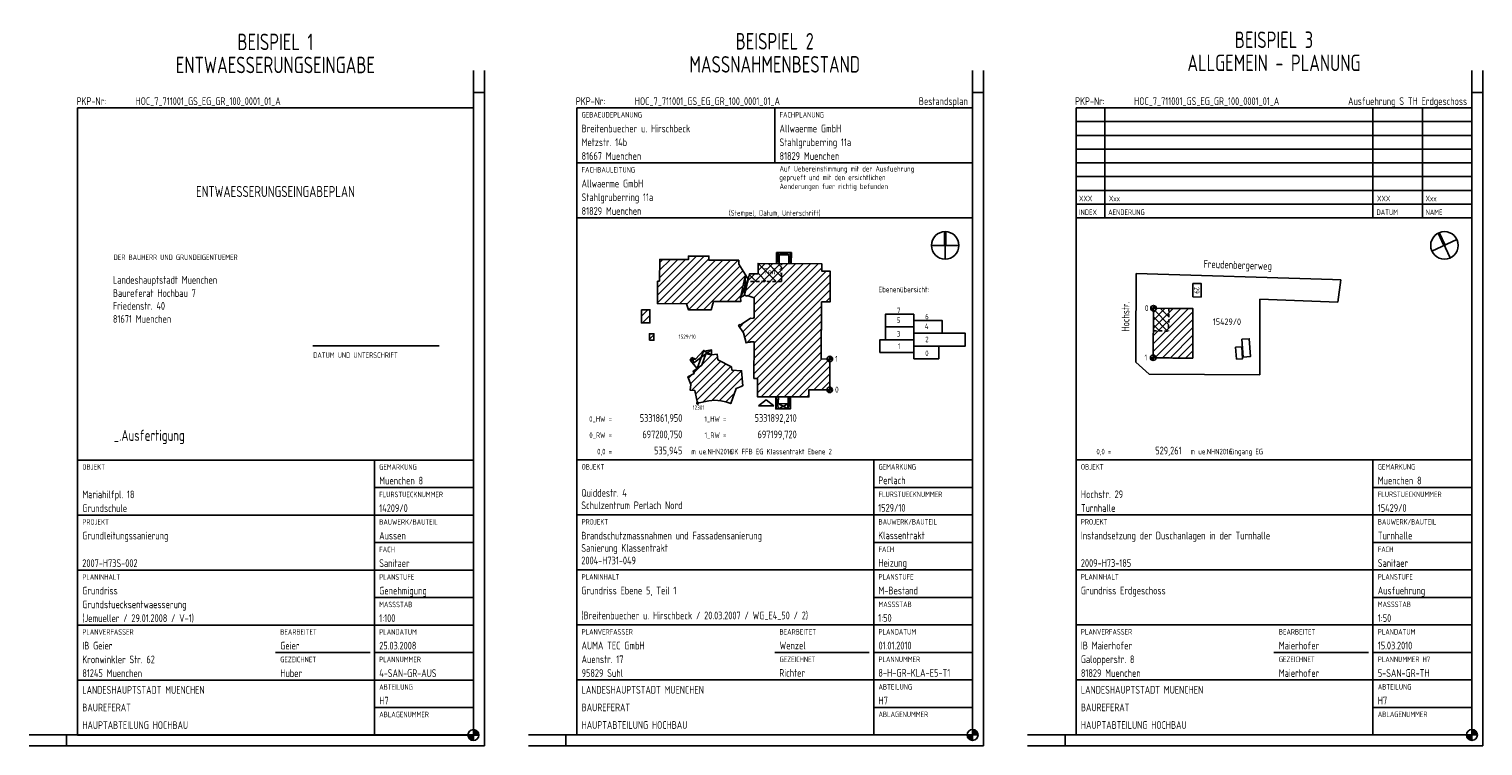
# Model space of a CAD drawing. Extents: x 5350 to 6500, y 9290 to 9979.
# Tile 1 of 5: x 5350 to 6011, y 9290 to 9616. Entities that reach past the tile are written whole.
import ezdxf
from ezdxf.enums import TextEntityAlignment as Align

# ---------------------------------------------------------------- set-up
doc = ezdxf.new("R2010")
doc.units = 0
doc.header["$LTSCALE"] = 0.5
doc.header["$MEASUREMENT"] = 0
doc.linetypes.add('ACAD_ISO01W100', pattern=[5, 3, -2])
doc.layers.get('Defpoints').update_dxf_attribs({"color": 1, "linetype": 'CONTINUOUS'})
for name, color, linetype in [('Z__T', 7, 'CONTINUOUS'), ('Z_GSF', 7, 'CONTINUOUS'), ('Z_IDX', 7, 'CONTINUOUS'), ('Z_IDX_T', 7, 'CONTINUOUS'), ('Z_LP', 255, 'CONTINUOUS'), ('Z_LP_BER', 255, 'CONTINUOUS'), ('Z_LP_EIN', 255, 'CONTINUOUS'), ('Z_MBST', 7, 'CONTINUOUS'), ('Z_MSE', 7, 'CONTINUOUS'), ('Z_RAND', 7, 'CONTINUOUS'), ('Z_REF', 7, 'CONTINUOUS'), ('Z_REFPKT', 7, 'CONTINUOUS')]:
    doc.layers.add(name, color=color, linetype=linetype)
for name, color, linetype, lineweight in [('Z_GSF_T', 253, 'CONTINUOUS', 35), ('Z_MBST_T', 253, 'CONTINUOUS', 35), ('Z_REF_T', 253, 'CONTINUOUS', 35)]:
    doc.layers.add(name, color=color, linetype=linetype, lineweight=lineweight)
doc.styles.add('ISOCP', font='isocp.shx', dxfattribs={"width": 0.8})

msp = doc.modelspace()

# ---------------------------------------------------------------- hatches: boundary and pattern name
at = {"layer": 'Defpoints'}
h = msp.add_hatch(color=256, dxfattribs=at)
h.paths.add_polyline_path([(5552.22, 9297.31), (5552.22, 9294.84), (5554.68, 9294.84, 0.414214)])
h.paths.add_polyline_path([(5552.22, 9292.37), (5552.22, 9294.84), (5549.75, 9294.84, 0.414214)])
h = msp.add_hatch(color=256, dxfattribs=at)
h.paths.add_polyline_path([(5779.22, 9297.37), (5779.22, 9294.9), (5781.68, 9294.9, 0.414214)])
h.paths.add_polyline_path([(5779.22, 9292.43), (5779.22, 9294.9), (5776.75, 9294.9, 0.414214)])
h = msp.add_hatch(color=256, dxfattribs=at)
h.paths.add_polyline_path([(6006.22, 9297.37), (6006.22, 9294.9), (6008.68, 9294.9, 0.414214)])
h.paths.add_polyline_path([(6006.22, 9292.43), (6006.22, 9294.9), (6003.75, 9294.9, 0.414214)])
at = {"layer": 'Z_LP'}
h = msp.add_hatch(color=256, dxfattribs=at)
h.paths.add_polyline_path([(5767.02, 9523.64, 0.012005), (5766.72, 9523.65), (5766.72, 9517.4), (5767.02, 9517.4)])
h.paths.add_polyline_path([(5766.72, 9523.65, 0.012005), (5766.42, 9523.64), (5766.42, 9517.4), (5766.72, 9517.4)])
h = msp.add_hatch(color=256, dxfattribs=at)
h.paths.add_polyline_path([(5991.35, 9523.18, 0.012005), (5991.08, 9523.06), (5993.72, 9517.4), (5993.99, 9517.52)])
h.paths.add_polyline_path([(5991.08, 9523.06, 0.012005), (5990.81, 9522.93), (5993.45, 9517.27), (5993.72, 9517.4)])
h = msp.add_hatch(dxfattribs=at)
h.set_pattern_fill('ANSI31', color=256, scale=0.77, style=0)
h.set_pattern_definition([(45, (5640.4524, 9305.6492), (-1.7287, 1.7287), [])])
h.paths.add_polyline_path([(5679.75, 9456.96), (5679.75, 9456.93), (5679.81, 9456.93), (5681.31, 9456.92), (5681.42, 9456.91), (5681.42, 9456.63), (5681.38, 9448.63), (5681.38, 9448.61), (5681.44, 9448.61), (5704.76, 9448.49), (5704.78, 9448.49), (5704.78, 9448.53), (5704.8, 9451.81), (5704.89, 9451.81), (5714.23, 9451.74), (5714.23, 9452.01), (5714.29, 9465.62), (5714.29, 9465.74), (5714.23, 9465.74), (5710.49, 9465.76), (5710.41, 9465.76), (5710.42, 9467.43), (5710.55, 9491.7), (5710.61, 9491.7), (5714.41, 9491.69), (5714.43, 9491.69), (5714.43, 9491.72), (5714.5, 9505.45), (5714.5, 9505.67), (5714.33, 9505.67), (5711.05, 9505.68), (5710.61, 9505.68), (5710.61, 9506.15), (5710.64, 9508.96), (5710.64, 9509.01), (5710.45, 9509.01), (5681.83, 9509.17), (5681.7, 9509.17), (5681.7, 9508.49), (5681.67, 9504.39), (5681.23, 9504.39), (5677.69, 9504.41), (5677.69, 9504.41), (5677.68, 9504.38), (5675.54, 9494.73), (5676.71, 9494.36), (5676.77, 9494.56), (5676.97, 9494.5), (5679.93, 9493.56), (5679.95, 9493.55), (5679.95, 9493.53), (5679.9, 9484.57), (5679.91, 9484.44), (5679.9, 9484.44), (5679.47, 9484.43), (5679.47, 9484.24), (5679.47, 9484.23), (5679.44, 9484.23), (5678.29, 9484.25), (5673.57, 9481.21), (5673.55, 9481.2), (5673.54, 9481.22), (5673.43, 9481.38), (5672.83, 9480.99), (5674.98, 9477.65), (5676.19, 9473.03), (5677.55, 9473.35), (5678.19, 9473.35), (5678.19, 9473.58), (5678.48, 9473.58), (5679.84, 9473.56), (5679.84, 9473.52)])
h.paths.add_polyline_path([(5669.56, 9462.15), (5669.8, 9460.7), (5674.15, 9460.39), (5674.69, 9453.58), (5671.63, 9452.37), (5669.2, 9445.5), (5666.94, 9446.3), (5664.8, 9446.79), (5662.04, 9446.98), (5659.32, 9446.72), (5654.17, 9445.67), (5652.98, 9451.39), (5650.77, 9451.6), (5651.06, 9454.15), (5649.76, 9457.69), (5649.98, 9457.8), (5652.66, 9459.17), (5652.17, 9460.24), (5653.98, 9461.5), (5656.11, 9462.98), (5657.91, 9468.16), (5660.42, 9467.59), (5663.04, 9467.98), (5663.42, 9465.39)])
h.paths.add_polyline_path([(5636.88, 9501.07), (5636.94, 9511.02), (5650.01, 9510.94), (5650.02, 9512.55), (5659.34, 9512.53), (5659.33, 9510.73), (5672.86, 9510.62), (5672.85, 9508.86), (5675.95, 9504.01), (5673.69, 9493.75), (5673.75, 9491.83), (5661.46, 9491.87), (5660.29, 9488.05), (5650.08, 9488.1), (5649.17, 9490.87), (5635.9, 9490.96), (5635.95, 9501.08)])
h = msp.add_hatch(dxfattribs=at)
h.set_pattern_fill('ANSI31', color=256, scale=20, style=0)
h.set_pattern_definition([(45, (3550.5156, 10164.781), (-1.767767, 1.767767), [])])
h.paths.add_polyline_path([(5628.8, 9488.16), (5628.67, 9488.03), (5628.63, 9482.16), (5632.32, 9482.14), (5632.45, 9482.26), (5632.48, 9488.14)])
h = msp.add_hatch(dxfattribs=at)
h.set_pattern_fill('ANSI31', color=256, scale=20, style=0)
h.set_pattern_definition([(45, (-121.7426, 0.0558), (-1.76776695, 1.76776695), [])])
h.paths.add_polyline_path([(5868.99, 9488.77), (5861.43, 9488.83), (5861.29, 9466.33), (5868.74, 9466.21), (5870.26, 9466.18), (5871.57, 9466.16), (5879.28, 9466.2), (5879.39, 9488.7), (5871.86, 9488.75), (5870.45, 9488.76)])
at = {"layer": 'Z_LP_BER'}
h = msp.add_hatch(dxfattribs=at)
h.set_pattern_fill('ANSI31', color=256, angle=90, style=0)
h.set_pattern_definition([(135, (5779.217, 9294.898), (-2.245064, -2.245064), [])])
h.paths.add_polyline_path([(5692.34, 9509.11), (5681.83, 9509.17), (5681.7, 9509.17), (5681.7, 9508.49), (5681.67, 9504.39), (5681.23, 9504.39), (5677.81, 9504.41), (5677.65, 9504.25), (5676.94, 9501.05), (5692.29, 9500.96)])
h.paths.add_polyline_path([(5683.96, 9503.68), (5691.25, 9503.68), (5691.25, 9507.44), (5683.96, 9507.44)], flags=24)
h = msp.add_hatch(dxfattribs=at)
h.set_pattern_fill('ANSI31', color=256, scale=20, angle=90, style=0)
h.set_pattern_definition([(135, (-121.7426, 0.0558), (-1.76776695, -1.76776695), [])])
h.paths.add_polyline_path([(5861.37, 9478.55), (5868.28, 9478.44), (5868.45, 9488.77), (5862.67, 9488.82, -0.413657), (5861.42, 9487.58)])
at = {"layer": 'Z_REFPKT'}
h = msp.add_hatch(color=256, dxfattribs=at)
h.paths.add_polyline_path([(5861.43, 9490.07), (5861.43, 9488.83), (5862.67, 9488.83, 0.414214)])
h.paths.add_polyline_path([(5860.18, 9488.83, 0.414214), (5861.43, 9487.58), (5861.43, 9488.83)])
h = msp.add_hatch(color=256, dxfattribs=at)
h.paths.add_polyline_path([(5714.29, 9466.98), (5714.29, 9465.74), (5715.54, 9465.74, 0.414214)])
h.paths.add_polyline_path([(5713.04, 9465.74, 0.414214), (5714.29, 9464.49), (5714.29, 9465.74)])
h = msp.add_hatch(color=256, dxfattribs=at)
h.paths.add_polyline_path([(5861.29, 9467.57), (5861.29, 9466.33), (5862.54, 9466.33, 0.414214)])
h.paths.add_polyline_path([(5860.05, 9466.33, 0.414214), (5861.29, 9465.08), (5861.29, 9466.33)])
h = msp.add_hatch(color=256, dxfattribs=at)
h.paths.add_polyline_path([(5714.23, 9452.99), (5714.23, 9451.74), (5715.47, 9451.74, 0.414214)])
h.paths.add_polyline_path([(5712.98, 9451.74, 0.414214), (5714.23, 9450.5), (5714.23, 9451.74)])

# ---------------------------------------------------------------- linework, layer by layer
at = {"layer": 'Defpoints'}
for p, q in [((5549.75, 9294.84), (5554.68, 9294.84)), ((5552.22, 9297.31), (5552.22, 9292.37)), ((5776.75, 9294.9), (5781.68, 9294.9)), ((5779.22, 9297.37), (5779.22, 9292.43)), ((6003.75, 9294.9), (6008.68, 9294.9)), ((6006.22, 9297.37), (6006.22, 9292.43))]:
    msp.add_line(p, q, dxfattribs=at)
for centre in [(5552.22, 9294.84), (5779.22, 9294.9), (6006.22, 9294.9)]:
    msp.add_circle(centre, 2.47, dxfattribs=at)
at = {"layer": 'Z_GSF'}
for p, q in [((5599.22, 9419.9), (5599.22, 9529.9)), ((5779.22, 9529.9), (5779.22, 9419.9)), ((5826.22, 9419.9), (5826.22, 9529.9)), ((6006.22, 9529.9), (6006.22, 9419.9)), ((5372.22, 9294.84), (5372.22, 9419.84)), ((5552.22, 9419.84), (5372.22, 9419.84)), ((5507.22, 9419.84), (5507.22, 9294.84)), ((5552.22, 9419.84), (5552.22, 9294.84)), ((5599.22, 9294.9), (5599.22, 9419.9)), ((5779.22, 9419.9), (5599.22, 9419.9)), ((5734.22, 9419.9), (5734.22, 9294.9)), ((5779.22, 9419.9), (5779.22, 9294.9)), ((6006.22, 9419.9), (5826.22, 9419.9)), ((5826.22, 9294.9), (5826.22, 9419.9)), ((5961.22, 9419.9), (5961.22, 9294.9)), ((6006.22, 9419.9), (6006.22, 9294.9)), ((5552.22, 9407.34), (5507.22, 9407.34)), ((5779.22, 9407.4), (5734.22, 9407.4)), ((6006.22, 9407.4), (5961.22, 9407.4)), ((5552.22, 9394.84), (5372.22, 9394.84)), ((5779.22, 9394.9), (5599.22, 9394.9)), ((6006.22, 9394.9), (5826.22, 9394.9)), ((5552.22, 9382.34), (5507.22, 9382.34)), ((5779.22, 9382.4), (5734.22, 9382.4)), ((6006.22, 9382.4), (5961.22, 9382.4)), ((5552.22, 9369.84), (5372.22, 9369.84)), ((5779.22, 9369.9), (5599.22, 9369.9)), ((6006.22, 9369.9), (5826.22, 9369.9)), ((5552.22, 9357.34), (5507.22, 9357.34)), ((5779.22, 9357.4), (5734.22, 9357.4)), ((6006.22, 9357.4), (5961.22, 9357.4)), ((5552.22, 9344.84), (5372.22, 9344.84)), ((5779.22, 9344.9), (5599.22, 9344.9)), ((6006.22, 9344.9), (5826.22, 9344.9)), ((5462.22, 9332.34), (5505.22, 9332.34)), ((5552.22, 9332.34), (5507.22, 9332.34)), ((5689.22, 9332.4), (5732.22, 9332.4)), ((5779.22, 9332.4), (5734.22, 9332.4)), ((5916.22, 9332.4), (5959.22, 9332.4)), ((6006.22, 9332.4), (5961.22, 9332.4)), ((5552.22, 9319.84), (5372.22, 9319.84)), ((5779.22, 9319.9), (5599.22, 9319.9)), ((6006.22, 9319.9), (5826.22, 9319.9)), ((5552.22, 9307.34), (5507.22, 9307.34)), ((5779.22, 9307.4), (5734.22, 9307.4)), ((6006.22, 9307.4), (5961.22, 9307.4)), ((5552.22, 9294.84), (5372.22, 9294.84)), ((5779.22, 9294.9), (5599.22, 9294.9)), ((6006.22, 9294.9), (5826.22, 9294.9))]:
    msp.add_line(p, q, dxfattribs=at)
at = {"layer": 'Z_IDX'}
for p, q in [((5826.22, 9579.9), (6006.22, 9579.9)), ((5826.22, 9529.9), (5826.22, 9579.9)), ((5839.39, 9529.9), (5839.39, 9579.9)), ((5961.22, 9529.9), (5961.22, 9579.9)), ((5983.72, 9529.9), (5983.72, 9579.9)), ((6006.22, 9529.9), (6006.22, 9579.9)), ((5826.22, 9573.65), (6006.22, 9573.65)), ((5826.22, 9567.4), (6006.22, 9567.4)), ((5826.22, 9561.15), (6006.22, 9561.15)), ((5826.22, 9554.9), (6006.22, 9554.9)), ((5826.22, 9548.65), (6006.22, 9548.65)), ((5826.22, 9542.4), (6006.22, 9542.4)), ((5826.22, 9536.15), (6006.22, 9536.15)), ((5826.22, 9529.9), (6006.22, 9529.9))]:
    msp.add_line(p, q, dxfattribs=at)
at = {"layer": 'Z_LP'}
for p, q in [((5766.42, 9523.64), (5766.42, 9517.4)), ((5766.72, 9523.65), (5766.72, 9511.15)), ((5767.02, 9523.64), (5767.02, 9517.4)), ((5999.38, 9520.04), (5988.05, 9514.76)), ((5990.91, 9522.98), (5993.44, 9517.28)), ((5991.08, 9523.06), (5996.36, 9511.73)), ((5991.35, 9523.18), (5993.99, 9517.52)), ((5690.04, 9509.13), (5690.08, 9514.15)), ((5691.26, 9513.08), (5690.04, 9509.13)), ((5690.08, 9514.15), (5696.8, 9514.12)), ((5695.63, 9513.06), (5690.08, 9514.15)), ((5690.08, 9514.15), (5691.26, 9513.08)), ((5691.22, 9509.12), (5690.08, 9514.15)), ((5691.26, 9513.08), (5691.22, 9509.12)), ((5691.26, 9513.08), (5691.25, 9512.8)), ((5691.26, 9513.08), (5696.8, 9514.12)), ((5696.8, 9514.12), (5695.6, 9509.1)), ((5695.6, 9509.1), (5695.63, 9512.78)), ((5695.63, 9512.78), (5696.8, 9514.12)), ((5695.63, 9512.78), (5695.63, 9513.06)), ((5696.77, 9509.09), (5695.63, 9512.78)), ((5696.8, 9514.12), (5696.77, 9509.09)), ((5772.97, 9517.4), (5760.47, 9517.4)), ((5659.1, 9510.73), (5659.33, 9510.73)), ((5659.33, 9510.73), (5659.1, 9510.73)), ((5673.69, 9493.75), (5675.95, 9504.01)), ((5673.69, 9493.75), (5677.17, 9502.1)), ((5675.95, 9504.01), (5675.51, 9494.73)), ((5677.17, 9502.1), (5675.51, 9494.73)), ((5675.95, 9504.01), (5677.17, 9502.1)), ((5675.51, 9494.73), (5673.69, 9493.75)), ((5628.8, 9488.16), (5628.67, 9488.03)), ((5632.32, 9482.14), (5632.45, 9482.26)), ((5632.26, 9474.73), (5634.29, 9476.76)), ((5650.83, 9465.27), (5651.52, 9466.4)), ((5650.83, 9465.27), (5653.24, 9465.68)), ((5651.52, 9466.4), (5653.24, 9465.68)), ((5652.39, 9464.06), (5651.52, 9466.4)), ((5657.91, 9468.16), (5652.39, 9464.06)), ((5653.24, 9465.68), (5656.97, 9469.79)), ((5653.98, 9461.5), (5656.97, 9469.79)), ((5656.97, 9469.79), (5657.22, 9469.37)), ((5657.22, 9469.37), (5660.55, 9469.94)), ((5657.22, 9469.37), (5660.42, 9467.59)), ((5660.55, 9469.94), (5657.91, 9468.16)), ((5660.55, 9469.94), (5660.42, 9467.59)), ((5653.98, 9461.5), (5650.83, 9465.27)), ((5652.48, 9460.45), (5652.2, 9460.18)), ((5656.11, 9462.98), (5653.98, 9461.5)), ((5690.88, 9448.56), (5689.67, 9443.07)), ((5689.72, 9448.57), (5690.89, 9443.06)), ((5696.45, 9448.53), (5695.23, 9443.03)), ((5696.4, 9443.03), (5695.27, 9448.53)), ((5690.86, 9445.48), (5695.23, 9443.03)), ((5690.86, 9445.48), (5690.91, 9445.48)), ((5690.89, 9443.06), (5695.22, 9445.45))]:
    msp.add_line(p, q, dxfattribs=at)
for points in [[(5636.88, 9501.07), (5636.94, 9511.02), (5650.01, 9510.94), (5650.02, 9512.55), (5659.34, 9512.53), (5659.33, 9510.73), (5672.86, 9510.62), (5672.85, 9508.86), (5675.95, 9504.01), (5673.69, 9493.75), (5673.75, 9491.83), (5661.46, 9491.87), (5660.29, 9488.05), (5650.08, 9488.1), (5649.17, 9490.87), (5635.9, 9490.96), (5635.95, 9501.08), (5636.88, 9501.07)], [(5695.63, 9512.78), (5695.63, 9513.06), (5691.26, 9513.08)], [(5853.4, 9470.88), (5853.61, 9504.68)], [(5853.4, 9470.88), (5853.61, 9504.68)], [(5853.61, 9504.68), (5942.83, 9501.9)], [(5853.61, 9504.68), (5942.83, 9501.9)], [(5879.31, 9493.95), (5883.04, 9493.93), (5883.12, 9500.04), (5879.35, 9500.04), (5879.31, 9493.95)], [(5942.83, 9501.9), (5946.54, 9501.79)], [(5942.83, 9501.9), (5946.54, 9501.79)], [(5946.54, 9501.79), (5945.26, 9491.62)], [(5946.54, 9501.79), (5945.26, 9491.62)], [(5909.83, 9492.96), (5909.83, 9458.53)], [(5909.83, 9492.96), (5909.83, 9458.53)], [(5909.83, 9492.96), (5945.26, 9491.62)], [(5909.83, 9492.96), (5945.26, 9491.62)], [(5628.67, 9488.17), (5632.48, 9488.14), (5632.45, 9482.14), (5628.63, 9482.16), (5628.67, 9488.17)], [(5861.29, 9466.33), (5868.74, 9466.21), (5870.26, 9466.18), (5871.57, 9466.16), (5879.28, 9466.2), (5879.39, 9488.7), (5871.86, 9488.75), (5870.45, 9488.76), (5868.99, 9488.77), (5861.43, 9488.83), (5861.29, 9466.33)], [(5632.26, 9474.3), (5632.28, 9477.21), (5634.3, 9477.2), (5634.28, 9474.29), (5632.26, 9474.3)], [(5902.26, 9466.61), (5905.54, 9466.84), (5904.95, 9474.96), (5901.68, 9474.72), (5902.26, 9466.61)], [(5669.56, 9462.15), (5669.8, 9460.7), (5674.15, 9460.39), (5674.69, 9453.58), (5671.63, 9452.37), (5669.2, 9445.5), (5666.94, 9446.3), (5664.8, 9446.79), (5662.04, 9446.98), (5659.32, 9446.72), (5654.17, 9445.67), (5652.98, 9451.39), (5650.77, 9451.6), (5651.06, 9454.15), (5649.76, 9457.69), (5649.98, 9457.8), (5652.66, 9459.17), (5652.17, 9460.24), (5653.98, 9461.5), (5656.11, 9462.98), (5657.91, 9468.16), (5660.42, 9467.59), (5663.04, 9467.98), (5663.42, 9465.39), (5669.56, 9462.15)], [(5853.43, 9464.28), (5853.4, 9470.88)], [(5853.43, 9464.28), (5853.4, 9470.88)], [(5899.19, 9465.69), (5901.95, 9465.89), (5901.55, 9471.33), (5898.79, 9471.13), (5899.19, 9465.69)], [(5859.5, 9458.85), (5853.43, 9464.28)], [(5859.5, 9458.85), (5853.43, 9464.28)], [(5859.5, 9458.85), (5909.83, 9458.53)], [(5859.5, 9458.85), (5909.83, 9458.53)], [(5689.72, 9448.57), (5689.67, 9443.07), (5694.97, 9443.04), (5696.4, 9443.03), (5696.43, 9447.8), (5696.45, 9448.53)], [(5690.88, 9448.56), (5690.86, 9445.48), (5695.22, 9445.45)], [(5695.27, 9448.53), (5695.27, 9447.83), (5695.23, 9443.03)]]:
    msp.add_lwpolyline(points, dxfattribs=at)
for points in [[(5681.42, 9456.92), (5681.38, 9448.61), (5704.78, 9448.49), (5704.8, 9451.81), (5714.23, 9451.74), (5714.29, 9465.74), (5710.41, 9465.76), (5710.55, 9491.7), (5714.43, 9491.69), (5714.5, 9505.67), (5710.61, 9505.68), (5710.64, 9509.01), (5681.7, 9509.17), (5681.67, 9504.39), (5677.69, 9504.41), (5675.54, 9494.73), (5676.71, 9494.36), (5676.77, 9494.56), (5679.95, 9493.55), (5679.9, 9484.44), (5679.47, 9484.43), (5679.47, 9484.23), (5678.29, 9484.25), (5673.55, 9481.2), (5673.43, 9481.38), (5672.83, 9480.99), (5674.98, 9477.65), (5676.19, 9473.03), (5677.55, 9473.35), (5678.19, 9473.35), (5678.19, 9473.58), (5679.84, 9473.56), (5679.75, 9456.93)], [(5739.59, 9480.3), (5752.46, 9480.3), (5752.46, 9486.13), (5739.59, 9486.13)], [(5739.59, 9474.48), (5752.46, 9474.48), (5752.46, 9480.3), (5739.59, 9480.3)], [(5752.46, 9477.49), (5765.32, 9477.49), (5765.32, 9483.32), (5752.46, 9483.32)], [(5737.06, 9468.65), (5752.46, 9468.65), (5752.46, 9474.48), (5737.06, 9474.48)], [(5752.46, 9471.66), (5775.85, 9471.66), (5775.85, 9477.49), (5752.46, 9477.49)], [(5752.46, 9465.84), (5763.77, 9465.84), (5763.77, 9471.66), (5752.46, 9471.66)]]:
    msp.add_lwpolyline(points, close=True, dxfattribs=at)
for centre, radius in [((5766.72, 9517.4), 6.25), ((5993.72, 9517.4), 6.25), ((5654.17, 9445.67), 0.396)]:
    msp.add_circle(centre, radius, dxfattribs=at)
at = {"layer": 'Z_LP_BER', "linetype": 'ACAD_ISO01W100'}
for p, q in [((5692.29, 9500.96), (5692.34, 9509.11)), ((5692.29, 9500.96), (5676.94, 9501.05)), ((5868.45, 9488.77), (5868.28, 9478.44)), ((5861.37, 9478.55), (5868.28, 9478.44))]:
    msp.add_line(p, q, dxfattribs=at)
at = {"layer": 'Z_LP_BER'}
msp.add_line((5868.45, 9488.77), (5868.45, 9488.77), dxfattribs=at)
at = {"layer": 'Z_LP_EIN'}
for p, q in [((5685.31, 9447.24), (5681.83, 9444.51)), ((5685.31, 9447.24), (5688.8, 9444.51)), ((5681.83, 9444.51), (5688.8, 9444.51))]:
    msp.add_line(p, q, dxfattribs=at)
at = {"layer": 'Z_MBST'}
for p, q in [((5599.22, 9579.9), (5779.22, 9579.9)), ((5599.22, 9529.9), (5599.22, 9579.9)), ((5689.22, 9554.9), (5689.22, 9579.9)), ((5779.22, 9529.9), (5779.22, 9579.9)), ((5599.22, 9554.9), (5779.22, 9554.9)), ((5599.22, 9529.9), (5779.22, 9529.9))]:
    msp.add_line(p, q, dxfattribs=at)
at = {"layer": 'Z_MSE'}
for p, q in [((5552.22, 9579.84), (5372.22, 9579.84)), ((5372.22, 9419.84), (5372.22, 9579.84)), ((5552.22, 9419.84), (5552.22, 9579.84)), ((5479.3, 9471.69), (5536.72, 9471.69))]:
    msp.add_line(p, q, dxfattribs=at)
at = {"layer": 'Z_RAND'}
for p, q in [((5552.22, 9596.9), (5552.22, 9294.9)), ((5557.22, 9596.9), (5557.22, 9289.9)), ((5779.22, 9596.9), (5779.22, 9294.9)), ((5784.22, 9596.9), (5784.22, 9289.9)), ((6006.22, 9596.9), (6006.22, 9294.9)), ((6011.22, 9596.9), (6011.22, 9289.9)), ((5557.22, 9586.9), (5552.22, 9586.9)), ((5784.22, 9586.9), (5779.22, 9586.9)), ((6011.22, 9586.9), (6006.22, 9586.9)), ((5552.22, 9294.9), (5350.22, 9294.9)), ((5367.22, 9294.9), (5367.22, 9289.9)), ((5779.22, 9294.9), (5577.22, 9294.9)), ((5594.22, 9294.9), (5594.22, 9289.9)), ((6006.22, 9294.9), (5804.22, 9294.9)), ((5821.22, 9294.9), (5821.22, 9289.9)), ((5557.22, 9289.9), (5350.22, 9289.9)), ((5784.22, 9289.9), (5577.22, 9289.9)), ((6011.22, 9289.9), (5804.22, 9289.9))]:
    msp.add_line(p, q, dxfattribs=at)
at = {"layer": 'Z_REFPKT'}
for p, q in [((5860.18, 9488.83), (5862.67, 9488.83)), ((5861.43, 9490.07), (5861.43, 9487.58)), ((5713.04, 9465.74), (5715.54, 9465.74)), ((5714.29, 9466.98), (5714.29, 9464.49)), ((5860.05, 9466.33), (5862.54, 9466.33)), ((5861.29, 9467.57), (5861.29, 9465.08)), ((5714.23, 9452.99), (5714.23, 9450.5)), ((5712.98, 9451.74), (5715.47, 9451.74))]:
    msp.add_line(p, q, dxfattribs=at)
for centre in [(5861.43, 9488.83), (5714.29, 9465.74), (5861.29, 9466.33), (5714.23, 9451.74)]:
    msp.add_circle(centre, 1.25, dxfattribs=at)

# ---------------------------------------------------------------- texts
at = {"layer": 'Z__T', "style": 'ISOCP', "width": 0.8}
for s, p in [('BEISPIEL 1', (5462.22, 9609.89)), ('BEISPIEL 2', (5689.22, 9610.18)), ('BEISPIEL 3', (5916.22, 9610.85)), ('MASSNAHMENBESTAND', (5689.22, 9599.68)), ('ALLGEMEIN - PLANUNG', (5916.22, 9600.35)), ('ENTWAESSERUNGSEINGABE', (5462.22, 9599.4))]:
    msp.add_text(s, height=7.5, dxfattribs=at).set_placement(p, align=Align.MIDDLE)
at = {"layer": 'Z_GSF', "style": 'ISOCP', "width": 0.8}
for s, height, p in [('PKP-Nr:', 3.5, (5385.25, 9581.2)), ('PKP-Nr:', 3.5, (5612.25, 9581.2)), ('PKP-Nr:', 3.5, (5839.25, 9581.2)), ('0,0 =', 2.5, (5615.22, 9422.43)), ('0,0 =', 2.5, (5842.22, 9422.43))]:
    msp.add_text(s, height=height, dxfattribs=at).set_placement(p, align=Align.RIGHT)
for s, height, p in [('m ue.NHN2016', 2.5, (5651.31, 9422.43)), ('OK FFB EG Klassentrakt Ebene 2', 2.5, (5668.96, 9422.43)), ('m ue.NHN2016', 2.5, (5878.31, 9422.43)), ('Eingang EG', 2.5, (5895.96, 9422.43)), ('OBJEKT', 2.5, (5374.42, 9415.44)), ('GEMARKUNG', 2.5, (5509.42, 9415.44)), ('OBJEKT', 2.5, (5601.42, 9415.5)), ('GEMARKUNG', 2.5, (5736.42, 9415.5)), ('OBJEKT', 2.5, (5828.42, 9415.5)), ('GEMARKUNG', 2.5, (5963.42, 9415.5)), ('FLURSTUECKNUMMER', 2.5, (5509.42, 9402.94)), ('FLURSTUECKNUMMER', 2.5, (5736.42, 9403)), ('FLURSTUECKNUMMER', 2.5, (5963.42, 9403)), ('PROJEKT', 2.5, (5374.42, 9390.44)), ('BAUWERK/BAUTEIL', 2.5, (5509.42, 9390.44)), ('PROJEKT', 2.5, (5601.42, 9390.5)), ('BAUWERK/BAUTEIL', 2.5, (5736.42, 9390.5)), ('PROJEKT', 2.5, (5828.42, 9390.5)), ('BAUWERK/BAUTEIL', 2.5, (5963.42, 9390.5)), ('FACH', 2.5, (5509.42, 9377.94)), ('FACH', 2.5, (5736.42, 9378)), ('FACH', 2.5, (5963.42, 9378)), ('PLANINHALT', 2.5, (5374.42, 9365.44)), ('PLANSTUFE', 2.5, (5509.42, 9365.44)), ('PLANINHALT', 2.5, (5601.42, 9365.5)), ('PLANSTUFE', 2.5, (5736.42, 9365.5)), ('PLANINHALT', 2.5, (5828.42, 9365.5)), ('PLANSTUFE', 2.5, (5963.42, 9365.5)), ('MASSSTAB', 2.5, (5509.42, 9352.94)), ('MASSSTAB', 2.5, (5736.42, 9353)), ('MASSSTAB', 2.5, (5963.42, 9353)), ('PLANVERFASSER', 2.5, (5374.42, 9340.44)), ('BEARBEITET', 2.5, (5464.42, 9340.44)), ('PLANDATUM', 2.5, (5509.42, 9340.44)), ('PLANVERFASSER', 2.5, (5601.42, 9340.5)), ('BEARBEITET', 2.5, (5691.42, 9340.5)), ('PLANDATUM', 2.5, (5736.42, 9340.5)), ('PLANVERFASSER', 2.5, (5828.42, 9340.5)), ('BEARBEITET', 2.5, (5918.42, 9340.5)), ('PLANDATUM', 2.5, (5963.42, 9340.5)), ('GEZEICHNET', 2.5, (5464.42, 9327.94)), ('PLANNUMMER', 2.5, (5509.42, 9327.94)), ('GEZEICHNET', 2.5, (5691.42, 9328)), ('PLANNUMMER', 2.5, (5736.42, 9328)), ('GEZEICHNET', 2.5, (5918.42, 9328)), ('PLANNUMMER H7', 2.5, (5963.42, 9328)), ('LANDESHAUPTSTADT MUENCHEN', 3.5, (5374.42, 9313.59)), ('ABTEILUNG', 2.5, (5509.42, 9315.44)), ('LANDESHAUPTSTADT MUENCHEN', 3.5, (5601.42, 9313.65)), ('ABTEILUNG', 2.5, (5736.42, 9315.5)), ('LANDESHAUPTSTADT MUENCHEN', 3.5, (5828.42, 9313.65)), ('ABTEILUNG', 2.5, (5963.42, 9315.5)), ('BAUREFERAT', 3.5, (5374.42, 9305.59)), ('BAUREFERAT', 3.5, (5601.42, 9305.65)), ('BAUREFERAT', 3.5, (5828.42, 9305.65)), ('HAUPTABTEILUNG HOCHBAU', 3.5, (5374.42, 9297.59)), ('ABLAGENUMMER', 2.5, (5509.42, 9302.94)), ('HAUPTABTEILUNG HOCHBAU', 3.5, (5601.42, 9297.65)), ('ABLAGENUMMER', 2.5, (5736.42, 9303)), ('HAUPTABTEILUNG HOCHBAU', 3.5, (5828.42, 9297.65)), ('ABLAGENUMMER', 2.5, (5963.42, 9303))]:
    msp.add_text(s, height=height, dxfattribs=at).set_placement(p)
at = {"layer": 'Z_GSF_T', "style": 'ISOCP', "width": 0.8}
for s, p in [('HOC_7_711001_GS_EG_GR_100_0001_01_A', (5464.61, 9581.2)), ('HOC_7_711001_GS_EG_GR_100_0001_01_A', (5691.61, 9581.2)), ('Bestandsplan', (5777.03, 9581.2)), ('HOC_7_711001_GS_EG_GR_100_0001_01_A', (5918.61, 9581.2)), ('Ausfuehrung S TH Erdgeschoss', (6004.03, 9581.2)), ('535,945', (5647.22, 9422.39)), ('529,261', (5874.22, 9422.39))]:
    msp.add_text(s, height=3.5, dxfattribs=at).set_placement(p, align=Align.RIGHT)
at = {"layer": 'Z_GSF_T', "style": 'ISOCP'}
for s, width, p in [('Perlach', 0.8, (5736.3, 9408.86)), ('Mariahilfpl. 18', 0.8, (5374.42, 9402.47)), ('Muenchen 8', 0.8, (5509.42, 9408.72)), ('Quiddestr. 4', 0.8, (5601.3, 9403.16)), ('Hochstr. 29', 0.8, (5828.42, 9402.52)), ('Muenchen 8', 0.8, (5963.42, 9408.77)), ('Grundschule', 0.8, (5374.42, 9396.22)), ('14209/0', 0.8, (5509.42, 9396.22)), ('Schulzentrum Perlach Nord', 0.8, (5601.3, 9397.51)), ('1529/10', 0.8, (5736.29, 9396.34)), ('Turnhalle', 0.8, (5828.42, 9396.27)), ('15429/0', 0.8, (5963.42, 9396.27)), ('Grundleitungssanierung', 0.8, (5374.42, 9383.72)), ('Aussen', 0.8, (5509.42, 9383.72)), ('Brandschutzmassnahmen und Fassadensanierung', 0.8, (5601.31, 9383.72)), ('Klassentrakt', 0.8, (5736.29, 9383.84)), ('Instandsetzung der Duschanlagen in der Turnhalle', 0.8, (5828.42, 9383.77)), ('Turnhalle', 0.8, (5963.42, 9383.77)), ('Sanierung Klassentrakt', 0.8, (5601.31, 9378.12)), ('2007-H73S-002', 0.8, (5374.42, 9371.22)), ('Sanitaer', 0.8, (5509.42, 9371.22)), ('2004-H731-049', 0.8, (5601.31, 9372.44)), ('Heizung', 0.8, (5736.32, 9371.35)), ('2009-H73-185', 0.8, (5828.42, 9371.27)), ('Sanitaer', 0.8, (5963.42, 9371.27)), ('Grundriss', 0.8, (5374.42, 9358.72)), ('Genehmigung', 0.8, (5509.42, 9358.72)), ('Grundriss Ebene 5, Teil 1', 0.8, (5601.3, 9358.79)), ('M-Bestand', 0.8, (5736.42, 9358.77)), ('Grundriss Erdgeschoss', 0.8, (5828.42, 9358.77)), ('Ausfuehrung', 0.8, (5963.42, 9358.77)), ('Grundstuecksentwaesserung', 0.8, (5374.42, 9352.47)), ('(Jemueller / 29.01.2008 / V-1)', 0.8, (5374.42, 9346.22)), ('1:100', 0.8, (5509.42, 9346.22)), ('(Breitenbuecher u. Hirschbeck / 20.03.2007 / WG_E4_50 / 2)', 0.8, (5601.3, 9347.45)), ('1:50', 0.8, (5736.29, 9346.34)), ('1:50', 0.8, (5963.42, 9346.27)), ('IB Geier', 0.8, (5374.42, 9333.72)), ('Geier', 0.8, (5464.42, 9333.72)), ('25.03.2008', 0.8, (5509.42, 9333.72)), ('AUMA TEC GmbH', 0.8, (5601.42, 9333.77)), ('Wenzel', 0.8, (5691.43, 9333.82)), ('01.01.2010', 0.8, (5736.42, 9333.77)), ('IB Maierhofer', 0.8, (5828.42, 9333.77)), ('Maierhofer', 0.8, (5918.42, 9333.77)), ('15.03.2010', 0.8, (5963.42, 9333.77)), ('Kronwinkler Str. 62', 0.8, (5374.42, 9327.47)), ('Auenstr. 17', 0.8, (5601.42, 9327.52)), ('Galopperstr. 8', 0.8, (5828.42, 9327.52)), ('81245 Muenchen', 0.8, (5374.42, 9321.22)), ('Huber', 0.8, (5464.42, 9321.22)), ('4-SAN-GR-AUS', 0.8, (5509.42, 9321.22)), ('95829 Suhl', 0.8, (5601.42, 9321.27)), ('Richter', 0.8, (5691.29, 9321.32)), ('8-H-GR-KLA-E5-T1', 0.74, (5736.32, 9321.38)), ('81829 Muenchen', 0.8, (5828.42, 9321.27)), ('Maierhofer', 0.8, (5918.42, 9321.27)), ('5-SAN-GR-TH', 0.8, (5963.42, 9321.27)), ('H7', 0.8, (5509.42, 9308.72)), ('H7', 0.8, (5736.42, 9308.77)), ('H7', 0.8, (5963.42, 9308.77))]:
    msp.add_text(s, height=3.5, dxfattribs=dict(at, width=width)).set_placement(p)
at = {"layer": 'Z_IDX', "style": 'ISOCP', "width": 0.8}
for s, p in [('INDEX', (5827.58, 9531.21)), ('AENDERUNG', (5840.85, 9531.21)), ('DATUM', (5962.85, 9531.21)), ('NAME', (5985.18, 9531.21))]:
    msp.add_text(s, height=2.5, dxfattribs=at).set_placement(p)
at = {"layer": 'Z_IDX_T', "style": 'ISOCP', "width": 0.8}
for s, p in [('XXX', (5827.58, 9537.46)), ('Xxx', (5841.18, 9537.46)), ('XXX', (5963.09, 9537.46)), ('Xxx', (5985.12, 9537.46))]:
    msp.add_text(s, height=2.5, dxfattribs=at).set_placement(p)
at = {"layer": 'Z_LP', "style": 'ISOCP', "width": 0.8}
for s, height, rotation, p in [('Freudenbergerweg', 3.5, 358.21823, (5884.14, 9507.24)), ('Hochstr.', 3.5, 89.61842, (5850.42, 9478.19)), ('29', 2.4, 271.30603, (5879.91, 9498.43))]:
    msp.add_text(s, height=height, rotation=rotation, dxfattribs=at).set_placement(p)
for s, height, p in [('15429/0', 3, (5888.43, 9481.18)), ('1529/10', 1.925, (5645.53, 9474.93)), ('12301', 1.925, (5651.94, 9442.71))]:
    msp.add_text(s, height=height, dxfattribs=at).set_placement(p)
at = {"layer": 'Z_LP_BER', "style": 'ISOCP', "width": 0.8}
msp.add_text('Teil 1', height=2.695, dxfattribs=at).set_placement((5684.26, 9504.25))
at = {"layer": 'Z_MBST', "style": 'ISOCP', "width": 0.8}
for s, p in [('GEBAEUDEPLANUNG', (5601.42, 9575.5)), ('FACHPLANUNG', (5691.42, 9575.5)), ('FACHBAULEITUNG', (5601.42, 9550.5)), ('Auf Uebereinstimmung mit der Ausfuehrung ', (5691.42, 9550.97)), ('Aenderungen fuer richtig befunden', (5691.42, 9542.99)), ('geprueft und mit den ersichtlichen', (5691.33, 9547.03))]:
    msp.add_text(s, height=2.5, dxfattribs=at).set_placement(p)
msp.add_text('(Stempel, Datum, Unterschrift)', height=2.5, dxfattribs=at).set_placement((5689.22, 9531.89), align=Align.MIDDLE)
at = {"layer": 'Z_MBST_T', "style": 'ISOCP', "width": 0.8}
for s, p in [('Breitenbuecher u. Hirschbeck', (5601.42, 9568.77)), ('Allwaerme GmbH', (5691.42, 9568.77)), ('Metzstr. 14b', (5601.42, 9562.52)), ('Stahlgruberring 11a', (5691.42, 9562.52)), ('81667 Muenchen', (5601.42, 9556.27)), ('81829 Muenchen', (5691.42, 9556.27)), ('Allwaerme GmbH', (5601.42, 9543.77)), ('Stahlgruberring 11a', (5601.42, 9537.52)), ('81829 Muenchen', (5601.42, 9531.27))]:
    msp.add_text(s, height=3.5, dxfattribs=at).set_placement(p)
at = {"layer": 'Z_MSE', "style": 'ISOCP', "width": 0.8}
msp.add_text('ENTWAESSERUNGSEINGABEPLAN', height=5, dxfattribs=at).set_placement((5462.22, 9541.89), align=Align.MIDDLE)
for s, height, p in [('DER BAUHERR UND GRUNDEIGENTUEMER', 2.5, (5388.66, 9510.74)), ('Landeshauptstadt Muenchen', 3.5, (5388.34, 9499.96)), ('Baureferat Hochbau 7', 3.5, (5388.34, 9493.97)), ('Friedenstr. 40', 3.5, (5388.34, 9488.16)), ('81671 Muenchen', 3.5, (5388.34, 9482.2)), ('DATUM UND UNTERSCHRIFT', 2.5, (5479.37, 9466.27)), ('_.Ausfertigung', 5, (5388.69, 9428.56))]:
    msp.add_text(s, height=height, dxfattribs=at).set_placement(p)
at = {"layer": 'Z_REF', "style": 'ISOCP', "width": 0.8}
for s, p in [('Ebenenübersicht:', (5759.41, 9496.09)), ('7', (5746.36, 9486.6)), ('6', (5759.23, 9483.78)), ('5', (5746.36, 9482.13)), ('4', (5759.18, 9479.41)), ('3', (5746.36, 9475.95)), ('1', (5746.36, 9470.34)), ('2', (5759.18, 9473.4)), ('0', (5759.18, 9467.11)), ('0_HW =', (5615.22, 9437.22)), ('1_HW =', (5667.22, 9437.22)), ('0_RW =', (5615.22, 9429.89)), ('1_RW =', (5667.22, 9429.89))]:
    msp.add_text(s, height=2.5, dxfattribs=at).set_placement(p, align=Align.RIGHT)
at = {"layer": 'Z_REF_T', "style": 'ISOCP', "width": 0.8}
for s, p in [('5331861,950', (5647.22, 9437.19)), ('5331892,210', (5699.22, 9437.19)), ('697200,750', (5647.22, 9429.74)), ('697199,720', (5699.22, 9429.74))]:
    msp.add_text(s, height=3.5, dxfattribs=at).set_placement(p, align=Align.RIGHT)
at = {"layer": 'Z_REFPKT', "style": 'ISOCP', "width": 0.8}
for s, p in [('0', (5857.52, 9487.57)), ('1', (5716.73, 9464.48)), ('1', (5857.39, 9465.07)), ('0', (5716.67, 9450.49))]:
    msp.add_text(s, height=2.69, dxfattribs=at).set_placement(p)

doc.saveas('drawing.dxf')
